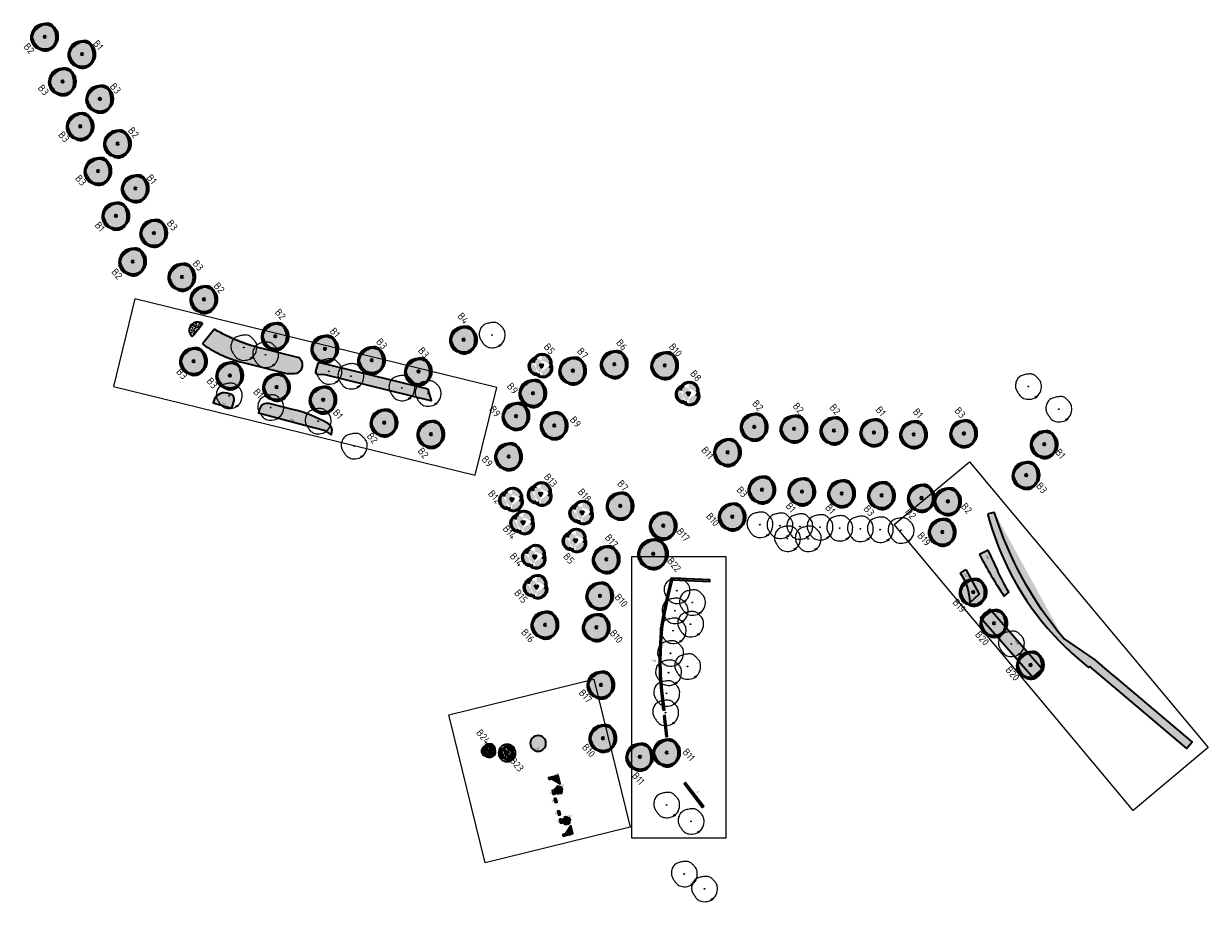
# Model space of a CAD drawing. Header units: metres. Extents: x 196682 to 197736, y 355562 to 356229.
# Tile 1 of 9: x 196844 to 197260, y 355562 to 355870. Entities that reach past the tile are written whole.
import ezdxf

# ---------------------------------------------------------------- set-up
doc = ezdxf.new("R2010")
doc.units = ezdxf.units.M
doc.layers.get('0').update_dxf_attribs({"lineweight": 25})
doc.layers.get('Defpoints').update_dxf_attribs({"lineweight": 18})
for name, color, linetype, lineweight in [('B-WE-GR-BOOM-S', 90, 'Continuous', 25), ('N-WE-GR-BEPLANTINGSPLAN_VAK-G', 7, 'Continuous', 35), ('N-WE-GR-BEPLANTINGSPLAN_VAK-T25', 7, 'Continuous', 25), ('N-WE-GR-BOOM-ENKELSTAMMIG_CELTIS JULIANAE-S', 90, 'Continuous', 50), ('N-WE-GR-BOOM-ENKELSTAMMIG_CELTUS OCCIDENTALIS-S', 90, 'Continuous', 50), ('N-WE-GR-BOOM-ENKELSTAMMIG_GYMNOCLADUS DIOICA-S', 90, 'Continuous', 50), ('N-WE-GR-BOOM-ENKELSTAMMIG_LIQUIDAMBAR STYRACIFLUA-S', 90, 'Continuous', 50), ('N-WE-GR-BOOM-ENKELSTAMMIG_LIRIODENDRON TULIPIFERA-S', 90, 'Continuous', 50), ('N-WE-GR-BOOM-ENKELSTAMMIG_OSTRYA CARPINIFOLIA-S', 90, 'Continuous', 50), ('N-WE-GR-BOOM-ENKELSTAMMIG_PAULOWNIA TOMENTOSA-S', 90, 'Continuous', 50), ('N-WE-GR-BOOM-ENKELSTAMMIG_QUERCUS PHELLOS-S', 90, 'Continuous', 50), ('N-WE-GR-BOOM-ENKELSTAMMIG_TILIA CORDATA GREENSPIRE-S', 90, 'Continuous', 50), ('N-WE-GR-BOOM-ENKELSTAMMIG_TILIA CORDATA RANCHO-S', 90, 'Continuous', 50), ('N-WE-GR-BOOM-ENKELSTAMMIG_TILIA PLATYPHYLLOS OREBO-S', 90, 'Continuous', 50), ('N-WE-GR-BOOM-ENKELSTAMMIG_TILIA TOMENTOSA VARSAVIENSIS-S', 90, 'Continuous', 50), ('N-WE-GR-BOOM-ENKELSTAMMIG_ULMUS HOMESTEAD-S', 90, 'Continuous', 50), ('N-WE-GR-BOOM-ENKELSTAMMIG_ULMUS WILSONIANA ACCOLADE-S', 90, 'Continuous', 50), ('N-WE-GR-BOOM-MEERSTAMMIG_ACER MONSPESSULANUM-S', 90, 'Continuous', 50), ('N-WE-GR-BOOM-MEERSTAMMIG_CATALPA BIGNONIOIDES-S', 90, 'Continuous', 50), ('N-WE-GR-BOOM-MEERSTAMMIG_CERSIS SILIQUASTRUM-S', 90, 'Continuous', 50), ('N-WE-GR-BOOM-MEERSTAMMIG_CLADRASTIS KENTUKEA-S', 90, 'Continuous', 50), ('N-WE-GR-BOOM-MEERSTAMMIG_CORNUS CONTROVERSA-S', 90, 'Continuous', 50), ('N-WE-GR-BOOM-MEERSTAMMIG_HOVENIA DULCIS-S', 90, 'Continuous', 50), ('N-WE-GR-BOOM-MEERSTAMMIG_OSTRYA CARPINIFOLIA-S', 90, 'Continuous', 50), ('N-WE-GR-BOOM-MEERSTAMMIG_STYPHNOLOBIUM JAPONICUM-S', 90, 'Continuous', 50), ('N-WE-GR-BOOM-MEERSTAMMIG_ZELKOVA CARPINIFOLIA VERSCHAFFELTII-S', 90, 'Continuous', 50), ('N-WE-GR-BOOM-T50', 130, 'Continuous', 50), ('N-WE-GR-BOOM-TYPE_ENKELSTAMMIG-V', 74, 'Continuous', 18), ('N-WE-GR-BOOM_TYPE_MEERSTAMMIG-V', 74, 'Continuous', 18), ('N-WE-GR-HAAG-G', 90, 'GR-HAAG1', 35), ('N-WE-GR-SOLITAIRE-S', 90, 'Continuous', 35), ('N-WE-GR-SOLITAIRE-T35', 50, 'Continuous', 35)]:
    doc.layers.add(name, color=color, linetype=linetype, lineweight=lineweight)
for name, color, linetype, lineweight, true_color in [('N-WE-GR-GRAS_GAZON-V', 7, 'Continuous', 9, 0x90ab49), ('N-WE-GR-HAAG_HAAGSOORT_CARPINUS BETULUS-V', 7, 'Continuous', 18, 0x6e865f), ('N-WE-GR-HAAG_HAAGSOORT_ILEX MESERVEAE BLUE MAID-V', 7, 'Continuous', 18, 0x46af9f), ('N-WE-GR-HAAG_HAAGSOORT_OSMANTHUS X BURKWOODII-V', 7, 'Continuous', 18, 0xb7d7ad), ('N-WE-GR-PLANTSOORT_DIERVILLA SESSILIFOLIA DISE-V', 7, 'Continuous', 18, 0x9e763c), ("N-WE-GR-PLANTSOORT_HYDRANGEA QUERCIFOLIA SIKE'S DWARF-V", 7, 'Continuous', 18, 0xf8fed7), ('N-WE-GR-PLANTSOORT_HYPERICUM INODORUM REINGOLD-V', 7, 'Continuous', 18, 0xf9e377), ('N-WE-GR-PLANTSOORT_SPIRAEA NIPPONICA JUNE BRIDE-V', 7, 'Continuous', 18, 0xddf16f)]:
    doc.layers.add(name, color=color, linetype=linetype, lineweight=lineweight, true_color=true_color)
doc.styles.add('NLCS-ISO-ANNOTATIEF-T25', font='NLCS-ISO.ttf', dxfattribs={"height": 2.5})
doc.styles.add('NLCS-ISO-ANNOTATIEF-T35', font='NLCS-ISO.ttf', dxfattribs={"height": 3.5})
doc.styles.add('NLCS-ISO-ANNOTATIEF-T50', font='NLCS-ISO.ttf', dxfattribs={"height": 5})
doc.linetypes.add('GR-HAAG1', pattern='A,6,[176,NLCS.SHX,S=0.125,R=0,X=0,Y=0],-2', length=8)
pattern_1 = [(40, (196986.6435, 355740.2265), (-0.555183, 1.361717), [0.15, -1.6]), (40, (196986.6935, 355740.1765), (-0.555183, 1.361717), [0.15, -1.6]), (95, (196986.9435, 355740.1765), (-1.572732, 0.765842), [0.15, -0.8]), (95, (196987.0135, 355740.1765), (-1.572732, 0.765842), [0.15, -0.8]), (125, (196987.0435, 355740.4265), (-1.474644, 0.188218), [0.15, -1]), (125, (196987.0935, 355740.4765), (-1.474644, 0.188218), [0.15, -1]), (15, (196986.6435, 355740.4765), (0.320736, 1.121217), [0.15, -0.8]), (15, (196986.6435, 355740.5465), (0.320736, 1.121217), [0.15, -0.8]), (165, (196986.6435, 355740.4765), (-0.967784, -1.293597), [0.15, -0.8]), (165, (196986.6435, 355740.5465), (-0.967784, -1.293597), [0.15, -0.8]), (65, (196986.6435, 355740.2265), (-0.534868, 0.745933), [0.15, -1]), (65, (196986.6935, 355740.1765), (-0.534868, 0.745933), [0.15, -1]), (80, (196986.9435, 355740.1765), (-1.320928, 1.1468), [0.15, -0.8]), (80, (196986.9935, 355740.1765), (-1.320928, 1.1468), [0.15, -0.8]), (80, (196986.7435, 355740.4265), (-0.932713, 0.46909), [0.15, -0.8]), (80, (196986.7935, 355740.4265), (-0.932713, 0.46909), [0.15, -0.8])]

# ---------------------------------------------------------------- blocks, each defined once
blk = doc.blocks.new('*U8')
at = {"layer": 'N-WE-GR-BOOM-TYPE_ENKELSTAMMIG-V', "transparency": 33554559}
h = blk.add_hatch(color=0, dxfattribs=at)
h.dxf.hatch_style = 1
edge = h.paths.add_edge_path()
edge.add_arc((-0.18, 0.18), 4.77, 318.1568, 331.3481)
edge.add_arc((0.63, -0.26), 3.84, 331.3481, 350.2301)
edge.add_arc((-0.98, 0.02), 5.48, 350.229, 366.0235)
edge.add_arc((0.23, 0.15), 4.27, 6.0228, 48.9519)
edge.add_arc((-2.1, -0.12), 6.2, 34.1861, 38.2099)
edge.add_arc((1.05, 2.36), 2.2, 38.2096, 86.5861)
edge.add_arc((0.91, 0), 4.56, 86.5893, 101.6067)
edge.add_arc((0.08, -0.04), 4.5, 91.147, 95.7736)
edge.add_arc((0.19, -1.17), 5.64, 95.7746, 119.9477)
edge.add_arc((-1.03, 0.95), 3.19, 119.9467, 152.2848)
edge.add_arc((2.44, -0.87), 7.11, 152.2851, 172.4004)
edge.add_arc((-1.09, -0.4), 3.55, 172.3994, 201.0286)
edge.add_arc((1.46, 0.58), 6.29, 201.0242, 207.8214)
edge.add_arc((0.17, -0.1), 4.82, 207.8205, 215.5805)
edge.add_arc((-1.49, -1.29), 2.78, 215.5858, 243.3799)
edge.add_arc((0.64, 2.97), 7.54, 243.3841, 249.2145)
edge.add_arc((0.91, 0.17), 5.17, 235.2691, 247.0467)
edge.add_arc((0.16, -1.59), 3.26, 247.0472, 285.3698)
edge.add_arc((-0.04, -0.85), 4.03, 285.3687, 316.7627)
edge.add_arc((-0.25, -0.65), 4.32, 316.762, 327.1197)
at = {"flags": 128}
for points in [[(-4.1, -2.35, 0.033872), (-3.75, -2.91, 0.121873), (-2.74, -3.77, 0.073272), (-0.65, -4.46, 0.161673), (1.98, -4.07, 0.151541), (4.01, -2.1, 0.082575), (4.42, -0.91, 0.069026), (4.47, 0.59, 0.201256), (2.88, 3.49, 0.195443), (-0.37, 4.44, 0.105868), (-2.62, 3.72, 0.142046), (-3.86, 2.44, 0.087995), (-4.61, 0.07, 0.125572), (-4.4, -1.67, 0.029667)], [(-4.08, 1.54, 0.038352), (-4.45, 0.55, 0.156612), (-4.42, -0.7, 0.076349), (-3.23, -2.93, 0.132541), (-1.11, -4.59, 0.16879), (1.03, -4.73, 0.137845), (2.89, -3.61, 0.132933), (3.96, -1.62, 0.051703), (4.11, -0.38, 0.048444), (4.01, 0.96, 0.123789), (2.77, 3.72, 0.214274), (1.18, 4.55, 0.086515), (-0.38, 4.37, 0.079045), (-1.93, 3.64, 0.025569), (-3.15, 2.7, 0.047795), (-3.73, 2.11, 0.060046)]]:
    blk.add_lwpolyline(points, format="xyb", close=True, dxfattribs=at)
blk.add_circle((0, 0), 0.25)
blk = doc.blocks.new('*U12')
at = {"layer": 'N-WE-GR-BOOM_TYPE_MEERSTAMMIG-V', "transparency": 33554559}
h = blk.add_hatch(color=0, dxfattribs=at)
h.dxf.hatch_style = 1
edge = h.paths.add_edge_path()
edge.add_arc((0.21, 0.84), 3.14, 93.6404, 143.1024, ccw=False)
edge.add_arc((0.33, 0.87), 3.12, -7.8174, 95.7615, ccw=False)
edge.add_arc((0.56, -0.86), 3.14, -99.2806, 24.6665, ccw=False)
edge.add_arc((0.38, -0.8), 3.17, 228.8863, 264.1733, ccw=False)
edge.add_arc((-1.48, -0.27), 2.93, 136.0289, 265.4926, ccw=False)
edge.add_arc((-1.2, -0.12), 3.05, 111.0702, 141.6963, ccw=False)
for centre in [(-0.38, 0.22), (0.37, 0.2), (0.01, -0.42)]:
    blk.add_circle(centre, 0.1)
for centre, radius, start, end in [((-1.48, -0.27), 2.93, 92.7282, 288.1512), ((-1.2, -0.12), 3.05, 102.3301, 279.1685), ((0.21, 0.84), 3.14, 327.0453, 172.784), ((0.33, 0.87), 3.12, 334.4696, 176.9894), ((0.38, -0.8), 3.17, 213.411, 39.7899), ((0.56, -0.86), 3.14, 216.0904, 38.7576)]:
    blk.add_arc(centre, radius, start, end)
blk = doc.blocks.new('*U11')
at = {"layer": 'N-WE-GR-BOOM-TYPE_ENKELSTAMMIG-V', "transparency": 33554559}
h = blk.add_hatch(color=0, dxfattribs=at)
h.dxf.hatch_style = 1
edge = h.paths.add_edge_path()
edge.add_arc((-0.2, 0.21), 5.3, 318.1568, 331.3481)
edge.add_arc((0.7, -0.29), 4.27, 331.3481, 350.2301)
edge.add_arc((-1.09, 0.02), 6.09, 350.229, 366.0235)
edge.add_arc((0.25, 0.16), 4.74, 6.0228, 48.9519)
edge.add_arc((-2.33, -0.13), 6.89, 34.1861, 38.2099)
edge.add_arc((1.16, 2.62), 2.44, 38.2096, 86.5861)
edge.add_arc((1.01, 0), 5.07, 86.5893, 101.6067)
edge.add_arc((0.09, -0.04), 5, 91.147, 95.7736)
edge.add_arc((0.22, -1.3), 6.27, 95.7746, 119.9477)
edge.add_arc((-1.15, 1.06), 3.55, 119.9467, 152.2848)
edge.add_arc((2.71, -0.97), 7.9, 152.2851, 172.4004)
edge.add_arc((-1.21, -0.44), 3.94, 172.3994, 201.0286)
edge.add_arc((1.63, 0.65), 6.98, 201.0242, 207.8214)
edge.add_arc((0.18, -0.11), 5.35, 207.8205, 215.5805)
edge.add_arc((-1.66, -1.43), 3.09, 215.5858, 243.3799)
edge.add_arc((0.71, 3.3), 8.38, 243.3841, 249.2145)
edge.add_arc((1.01, 0.19), 5.74, 235.2691, 247.0467)
edge.add_arc((0.18, -1.77), 3.62, 247.0472, 285.3698)
edge.add_arc((-0.05, -0.95), 4.47, 285.3687, 316.7627)
edge.add_arc((-0.28, -0.72), 4.8, 316.762, 327.1197)
at = {"flags": 128}
for points in [[(-4.55, -2.61, 0.033872), (-4.17, -3.23, 0.121873), (-3.04, -4.19, 0.073272), (-0.72, -4.96, 0.161673), (2.2, -4.52, 0.151541), (4.45, -2.33, 0.082575), (4.91, -1.01, 0.069026), (4.97, 0.66, 0.201256), (3.2, 3.87, 0.195443), (-0.42, 4.94, 0.105868), (-2.92, 4.13, 0.142046), (-4.28, 2.71, 0.087995), (-5.12, 0.08, 0.125572), (-4.89, -1.86, 0.029667)], [(-4.54, 1.71, 0.038352), (-4.95, 0.61, 0.156612), (-4.91, -0.78, 0.076349), (-3.59, -3.26, 0.132541), (-1.23, -5.1, 0.16879), (1.14, -5.26, 0.137845), (3.21, -4.01, 0.132933), (4.4, -1.8, 0.051703), (4.57, -0.42, 0.048444), (4.45, 1.06, 0.123789), (3.08, 4.13, 0.214274), (1.31, 5.05, 0.086515), (-0.42, 4.86, 0.079045), (-2.14, 4.04, 0.025569), (-3.5, 3, 0.047795), (-4.14, 2.34, 0.060046)]]:
    blk.add_lwpolyline(points, format="xyb", close=True, dxfattribs=at)
blk.add_circle((0, 0), 0.25)
blk = doc.blocks.new('SGR-BOOM_09')
blk.add_lwpolyline([(-2.71, 3.84), (-3.39, 3.62), (-3.94, 3.22), (-4.37, 2.7), (-4.68, 2.07), (-4.9, 1.39), (-5.03, 0.69), (-5.08, 0), (-5.06, -0.63), (-4.98, -1.18), (-4.85, -1.66), (-4.68, -2.06), (-4.48, -2.41), (-4.25, -2.72), (-4.01, -2.98), (-3.76, -3.22), (-3.52, -3.45), (-3.28, -3.67), (-3.06, -3.89), (-2.83, -4.09), (-2.6, -4.28), (-2.36, -4.45), (-2.11, -4.6), (-1.85, -4.73), (-1.56, -4.82), (-1.25, -4.88), (-0.91, -4.92), (-0.55, -4.92), (-0.18, -4.9), (0.2, -4.86), (0.6, -4.79), (0.99, -4.71), (1.4, -4.61), (1.79, -4.49), (2.19, -4.36), (2.57, -4.21), (2.94, -4.03), (3.29, -3.83), (3.61, -3.59), (3.91, -3.32), (4.18, -3), (4.41, -2.65), (4.6, -2.26), (4.76, -1.85), (4.88, -1.42), (4.96, -0.99), (5.01, -0.55), (5.02, -0.13), (4.99, 0.27), (4.92, 0.64), (4.83, 0.98), (4.7, 1.31), (4.55, 1.62), (4.38, 1.91), (4.19, 2.2), (3.99, 2.48), (3.79, 2.76), (3.58, 3.04), (3.37, 3.33), (3.13, 3.61), (2.88, 3.87), (2.59, 4.13), (2.27, 4.36), (1.9, 4.56), (1.48, 4.74), (1, 4.87), (0.47, 4.96), (-0.12, 4.99), (-0.75, 4.94), (-1.44, 4.81), (-2.17, 4.58), (-2.94, 4.23), (-3.76, 3.76)])
blk.add_circle((0, 0), 0.15)
blk = doc.blocks.new('*U22')
at = {"layer": 'N-WE-GR-SOLITAIRE-S', "transparency": 33554559}
h = blk.add_hatch(color=0, dxfattribs=at)
h.dxf.hatch_style = 1
h.paths.add_polyline_path([(0, 1.41), (-0.22, 1.25), (-0.48, 1.32), (-0.83, 0.8), (-1.34, 0.43), (-1.25, 0.18), (-1.41, -0.05), (-1.02, -0.54), (-0.83, -1.14), (-0.55, -1.14), (-0.39, -1.35), (0.2, -1.14), (0.83, -1.14), (0.91, -0.88), (1.17, -0.79), (1.14, -0.16), (1.34, 0.43), (1.12, 0.59), (1.11, 0.87), (0.51, 1.04)])
at = {"flags": 128}
for points in [[(1.11, 0.87), (-0.48, 1.32), (-1.41, -0.05), (-0.39, -1.35), (1.17, -0.79)], [(0, 1.41), (-1.34, 0.43), (-0.83, -1.14), (0.83, -1.14), (1.34, 0.43)]]:
    blk.add_lwpolyline(points, close=True, dxfattribs=at)
blk.add_circle((0, 0), 0.0375)
blk = doc.blocks.new('*U20')
at = {"layer": 'N-WE-GR-BOOM_TYPE_MEERSTAMMIG-V', "transparency": 33554559}
h = blk.add_hatch(color=0, dxfattribs=at)
h.dxf.hatch_style = 1
edge = h.paths.add_edge_path()
edge.add_arc((0.12, 0.47), 1.74, 93.6404, 143.1024, ccw=False)
edge.add_arc((0.18, 0.48), 1.73, -7.8174, 95.7615, ccw=False)
edge.add_arc((0.31, -0.48), 1.74, -99.2806, 24.6665, ccw=False)
edge.add_arc((0.21, -0.45), 1.76, 228.8863, 264.1733, ccw=False)
edge.add_arc((-0.82, -0.15), 1.63, 136.0289, 265.4926, ccw=False)
edge.add_arc((-0.67, -0.07), 1.69, 111.0702, 141.6963, ccw=False)
for centre in [(-0.38, 0.22), (0.37, 0.2), (0.01, -0.42)]:
    blk.add_circle(centre, 0.1)
for centre, radius, start, end in [((-0.82, -0.15), 1.63, 92.7282, 288.1512), ((-0.67, -0.07), 1.69, 102.3301, 279.1685), ((0.12, 0.47), 1.74, 327.0453, 172.784), ((0.18, 0.48), 1.73, 334.4696, 176.9894), ((0.21, -0.45), 1.76, 213.411, 39.7899), ((0.31, -0.48), 1.74, 216.0904, 38.7576)]:
    blk.add_arc(centre, radius, start, end)
blk = doc.blocks.new('*U21')
at = {"layer": 'N-WE-GR-BOOM_TYPE_MEERSTAMMIG-V', "transparency": 33554559}
h = blk.add_hatch(color=0, dxfattribs=at)
h.dxf.hatch_style = 1
edge = h.paths.add_edge_path()
edge.add_arc((0.12, 0.47), 1.74, 93.6404, 143.1024, ccw=False)
edge.add_arc((0.18, 0.48), 1.73, -7.8174, 95.7615, ccw=False)
edge.add_arc((0.31, -0.48), 1.74, -99.2806, 24.6665, ccw=False)
edge.add_arc((0.21, -0.45), 1.76, 228.8863, 264.1733, ccw=False)
edge.add_arc((-0.82, -0.15), 1.63, 136.0289, 265.4926, ccw=False)
edge.add_arc((-0.67, -0.07), 1.69, 111.0702, 141.6963, ccw=False)
for centre in [(-0.38, 0.22), (0.37, 0.2), (0.01, -0.42)]:
    blk.add_circle(centre, 0.1)
for centre, radius, start, end in [((-0.82, -0.15), 1.63, 92.7282, 288.1512), ((-0.67, -0.07), 1.69, 102.3301, 279.1685), ((0.12, 0.47), 1.74, 327.0453, 172.784), ((0.18, 0.48), 1.73, 334.4696, 176.9894), ((0.21, -0.45), 1.76, 213.411, 39.7899), ((0.31, -0.48), 1.74, 216.0904, 38.7576)]:
    blk.add_arc(centre, radius, start, end)

msp = doc.modelspace()

# ---------------------------------------------------------------- hatches: boundary and pattern name
at = {"layer": 'N-WE-GR-GRAS_GAZON-V', "true_color": 0xffffff}
h = msp.add_hatch(dxfattribs=at)
h.set_pattern_fill('AGR-GRAS_RUIGGRAS-SO', scale=0.2, pattern_type=2)
h.set_pattern_definition(pattern_1)
edge = h.paths.add_edge_path()
edge.add_arc((196906.61, 355765.2), 0.3, 320.7721, 435.1717)
edge.add_arc((196904.18, 355756.02), 9.8, 75.1717, 82.5666)
edge.add_arc((196905.09, 355762.96), 2.8, 82.5666, 225.3479)
edge.add_arc((196903.33, 355761.18), 0.3, 225.3479, 320.7721)
edge.add_line((196903.56, 355760.99), (196906.85, 355765.01))
h = msp.add_hatch(dxfattribs=at)
h.set_pattern_fill('AGR-GRAS_RUIGGRAS-SO', scale=0.2, pattern_type=2)
h.set_pattern_definition(pattern_1)
edge = h.paths.add_edge_path()
edge.add_arc((196932.3, 355794.95), 44.8, 235.8252, 256.2131)
edge.add_line((196921.62, 355751.44), (196936.53, 355747.78))
edge.add_line((196936.53, 355747.78), (196939.12, 355747.71))
edge.add_arc((196939.2, 355750.51), 2.8, 268.3354, 346.2131)
edge.add_line((196941.92, 355749.84), (196942, 355750.15))
edge.add_arc((196939.28, 355750.82), 2.8, 346.2131, 436.2131)
edge.add_line((196939.95, 355753.53), (196927.41, 355756.61))
edge.add_arc((196941.76, 355815.08), 60.2, 239.6344, 256.2131, ccw=False)
edge.add_arc((196911.17, 355762.88), 0.3, 59.6344, 140.7721)
edge.add_line((196910.94, 355763.07), (196907.07, 355758.32))
edge.add_arc((196907.3, 355758.13), 0.3, 140.7721, 235.8252)
h = msp.add_hatch(dxfattribs=at)
h.set_pattern_fill('AGR-GRAS_RUIGGRAS-SO', scale=0.2, pattern_type=2)
h.set_pattern_definition(pattern_1)
edge = h.paths.add_edge_path()
edge.add_line((196986.05, 355742.22), (196948.2, 355751.51))
edge.add_arc((196948.01, 355750.73), 0.8, 76.2131, 166.2131)
edge.add_line((196947.23, 355750.92), (196946.63, 355748.46))
edge.add_arc((196947.41, 355748.27), 0.799, 166.2787, 268.401)
edge.add_line((196947.38, 355747.47), (196949.86, 355747.39))
edge.add_line((196949.86, 355747.39), (196986.87, 355738.31))
edge.add_arc((196989.21, 355747.83), 9.8, 256.2131, 258.3858)
edge.add_line((196987.23, 355738.23), (196986.05, 355742.22))
h = msp.add_hatch(dxfattribs=at)
h.set_pattern_fill('AGR-GRAS_RUIGGRAS-SO', scale=0.2, pattern_type=2)
h.set_pattern_definition([(40, (196745.2252, 356127.737), (-0.5551827, 1.3617166), [0.15, -1.6]), (40, (196745.2752, 356127.687), (-0.5551827, 1.3617166), [0.15, -1.6]), (95, (196745.5252, 356127.687), (-1.5727322, 0.7658416), [0.15, -0.8]), (95, (196745.5952, 356127.687), (-1.5727322, 0.7658416), [0.15, -0.8]), (125, (196745.6252, 356127.937), (-1.4746437, 0.188218), [0.15, -1]), (125, (196745.6752, 356127.987), (-1.4746437, 0.188218), [0.15, -1]), (15, (196745.2252, 356127.987), (0.3207365, 1.1212173), [0.15, -0.8]), (15, (196745.2252, 356128.057), (0.3207365, 1.1212173), [0.15, -0.8]), (165, (196745.2252, 356127.987), (-0.967784, -1.2935973), [0.15, -0.8]), (165, (196745.2252, 356128.057), (-0.967784, -1.2935973), [0.15, -0.8]), (65, (196745.2252, 356127.73705), (-0.534868, 0.7459331), [0.15, -1]), (65, (196745.2752, 356127.68705), (-0.534868, 0.7459331), [0.15, -1]), (80, (196745.5252, 356127.687), (-1.3209283, 1.1467992), [0.15, -0.8]), (80, (196745.5752, 356127.687), (-1.3209283, 1.1467992), [0.15, -0.8]), (80, (196745.3252, 356127.937), (-0.9327133, 0.4690905), [0.15, -0.8]), (80, (196745.3752, 356127.937), (-0.9327133, 0.4690905), [0.15, -0.8])])
edge = h.paths.add_edge_path()
edge.add_arc((197307.25, 355737.57), 128.45, 197.526, 220.0224, ccw=False)
edge.add_arc((197184.52, 355698.81), 0.25, 17.526, 107.472)
edge.add_line((197184.45, 355699.05), (197182.59, 355698.47))
edge.add_arc((197182.67, 355698.23), 0.25, 107.472, 195.9782)
edge.add_line((197182.43, 355698.16), (197183.03, 355696.04))
edge.add_arc((197278.93, 355723.5), 99.75, 195.9782, 224.3749)
edge.add_arc((197278.93, 355723.5), 99.75, 224.3749, 229.8254)
edge.add_line((197214.58, 355647.28), (197217.76, 355644.6))
edge.add_line((197217.76, 355644.6), (197218.05, 355644.94))
edge.add_line((197218.05, 355644.94), (197252.07, 355616.22))
edge.add_line((197252.07, 355616.22), (197253.44, 355617.84))
edge.add_line((197253.44, 355617.84), (197254.07, 355618.59))
edge.add_line((197254.07, 355618.59), (197227.7, 355640.84))
edge.add_line((197227.7, 355640.84), (197225.21, 355642.91))
edge.add_line((197225.21, 355642.91), (197220.01, 355647.29))
edge.add_line((197220.01, 355647.29), (197208.88, 355654.96))
at = {"layer": 'N-WE-GR-HAAG_HAAGSOORT_CARPINUS BETULUS-V'}
h = msp.add_hatch(color=256, dxfattribs=at)
h.dxf.hatch_style = 1
h.paths.add_polyline_path([(197068.45, 355629.68), (197069.05, 355629.74), (197068.31, 355636.54), (197067.87, 355641.84), (197067.83, 355642.32), (197067.73, 355646.85), (197067.78, 355650.39), (197068.06, 355655.44), (197068.45, 355659.37), (197069.2, 355663.96), (197070.48, 355670.01), (197071.76, 355675.34), (197084.89, 355674.79), (197084.91, 355675.39), (197071.3, 355675.96), (197069.89, 355670.15), (197068.61, 355664.07), (197067.86, 355659.44), (197067.46, 355655.49), (197067.18, 355650.41), (197067.13, 355646.85), (197067.24, 355642.29), (197067.28, 355641.79), (197067.71, 355636.48)])
h.paths.add_polyline_path([(197068.67, 355627.69), (197069.46, 355620.4), (197070.06, 355620.46), (197069.26, 355627.75)])
h = msp.add_hatch(color=256, dxfattribs=at)
h.dxf.hatch_style = 1
h.paths.add_polyline_path([(197082.73, 355595.97), (197082.17, 355595.55), (197075.85, 355603.88), (197076.41, 355604.3)])
at = {"layer": 'N-WE-GR-HAAG_HAAGSOORT_ILEX MESERVEAE BLUE MAID-V'}
h = msp.add_hatch(color=256, dxfattribs=at)
h.dxf.hatch_style = 1
h.paths.add_polyline_path([(197030.31, 355601.66), (197029.63, 355601.49), (197029.97, 355600.13), (197030.65, 355600.3)])
h = msp.add_hatch(color=256, dxfattribs=at)
h.dxf.hatch_style = 1
h.paths.add_polyline_path([(197031.03, 355598.8), (197030.35, 355598.62), (197030.69, 355597.27), (197031.37, 355597.44)])
h = msp.add_hatch(color=256, dxfattribs=at)
h.dxf.hatch_style = 1
h.paths.add_polyline_path([(197032.13, 355594.41), (197031.46, 355594.23), (197031.8, 355592.87), (197032.48, 355593.04)])
h = msp.add_hatch(color=256, dxfattribs=at)
h.dxf.hatch_style = 1
h.paths.add_polyline_path([(197032.85, 355591.54), (197032.18, 355591.37), (197032.52, 355590.01), (197033.2, 355590.18)])
at = {"layer": 'N-WE-GR-HAAG_HAAGSOORT_OSMANTHUS X BURKWOODII-V'}
h = msp.add_hatch(color=256, dxfattribs=at)
h.dxf.hatch_style = 1
edge = h.paths.add_edge_path()
edge.add_arc((197024.66, 355618.02), 2.75, 0, 180)
edge.add_arc((197024.66, 355618.02), 2.75, 180, 360)
h = msp.add_hatch(color=256, dxfattribs=at)
h.dxf.hatch_style = 1
h.paths.add_polyline_path([(197008.46, 355616.18, 0.198912), (197007.66, 355616.7, 0.198912), (197006.72, 355616.49, 0.198912), (197006.21, 355615.69, 0.198912), (197006.41, 355614.75, 0.198912), (197007.22, 355614.24, 0.198912), (197008.15, 355614.44, 0.198912), (197008.67, 355615.25, 0.198912)])
h = msp.add_hatch(color=256, dxfattribs=at)
h.dxf.hatch_style = 1
edge = h.paths.add_edge_path()
edge.add_arc((197013.78, 355614.63), 3, 0, 180)
edge.add_arc((197013.78, 355614.63), 3, 180, 360)
at = {"layer": 'N-WE-GR-PLANTSOORT_DIERVILLA SESSILIFOLIA DISE-V'}
h = msp.add_hatch(color=256, dxfattribs=at)
h.dxf.hatch_style = 1
edge = h.paths.add_edge_path()
edge.add_line((196916.71, 355740.54), (196915.46, 355740.85))
edge.add_arc((196914.55, 355737.15), 3.8, 76.2116, 164.6807)
edge.add_line((196910.89, 355738.16), (196910.71, 355737.5))
edge.add_line((196910.71, 355737.5), (196917.25, 355735.63))
edge.add_line((196917.25, 355735.63), (196918.01, 355738.29))
edge.add_arc((196916.28, 355738.79), 1.8, 343.9344, 436.2116)
h = msp.add_hatch(color=256, dxfattribs=at)
h.dxf.hatch_style = 1
edge = h.paths.add_edge_path()
edge.add_line((196938.57, 355735.17), (196930.32, 355737.2))
edge.add_arc((196929.65, 355734.48), 2.8, 76.2116, 164.3977)
edge.add_line((196926.95, 355735.23), (196926.59, 355733.94))
edge.add_line((196926.59, 355733.94), (196933.17, 355732.21))
edge.add_line((196933.17, 355732.21), (196942.79, 355729.65))
edge.add_line((196942.79, 355729.65), (196949.66, 355727.84))
edge.add_line((196949.66, 355727.84), (196952.11, 355726.24))
edge.add_line((196952.11, 355726.24), (196952.32, 355727.07))
edge.add_arc((196949.61, 355727.75), 2.8, 345.8407, 420.0324)
edge.add_arc((196927.23, 355688.94), 47.6, 60.0324, 76.2116)
at = {"layer": "N-WE-GR-PLANTSOORT_HYDRANGEA QUERCIFOLIA SIKE'S DWARF-V"}
h = msp.add_hatch(color=256, dxfattribs=at)
h.dxf.hatch_style = 1
h.paths.add_polyline_path([(197028.5, 355605.39), (197029.47, 355605.62), (197032.4, 355603.84), (197031.66, 355606.77), (197028.36, 355605.97)])
h = msp.add_hatch(color=256, dxfattribs=at)
h.dxf.hatch_style = 1
edge = h.paths.add_edge_path()
edge.add_arc((197031.91, 355601.65), 0.65, 0, 180)
edge.add_arc((197031.91, 355601.65), 0.65, 180, 360)
h = msp.add_hatch(color=256, dxfattribs=at)
h.dxf.hatch_style = 1
h.paths.add_polyline_path([(197033.5, 355585.42), (197036.79, 355586.46), (197036.11, 355589.17), (197034.32, 355586.24), (197033.35, 355586)])
h = msp.add_hatch(color=256, dxfattribs=at)
h.dxf.hatch_style = 1
edge = h.paths.add_edge_path()
edge.add_arc((197034.66, 355590.89), 0.65, 0, 180)
edge.add_arc((197034.66, 355590.89), 0.65, 180, 360)
at = {"layer": 'N-WE-GR-PLANTSOORT_HYPERICUM INODORUM REINGOLD-V'}
h = msp.add_hatch(color=256, dxfattribs=at)
h.dxf.hatch_style = 1
edge = h.paths.add_edge_path()
edge.add_line((197182.53, 355685.83), (197179.45, 355684.22))
edge.add_arc((197312.11, 355753.79), 149.8, 207.6716, 214.1568)
edge.add_line((197188.15, 355669.68), (197189.73, 355671.06))
edge.add_arc((197272.31, 355718.43), 95.2, 204.5805, 209.8399, ccw=False)
edge.add_line((197185.73, 355678.83), (197182.53, 355685.83))
h = msp.add_hatch(color=256, dxfattribs=at)
h.dxf.hatch_style = 1
edge = h.paths.add_edge_path()
edge.add_line((197174.68, 355678.97), (197179.41, 355670.34))
edge.add_line((197179.41, 355670.34), (197176.15, 355667.48))
edge.add_arc((197158.05, 355667.18), 18.1, 0.9636, 35.435)
edge.add_line((197172.8, 355677.67), (197174.68, 355678.97))
at = {"layer": 'N-WE-GR-PLANTSOORT_SPIRAEA NIPPONICA JUNE BRIDE-V'}
h = msp.add_hatch(color=256, dxfattribs=at)
h.dxf.hatch_style = 1
h.paths.add_polyline_path([(197183.07, 355665.11), (197179.77, 355662.22), (197198.23, 355641.2), (197201.5, 355644.06)])

# ---------------------------------------------------------------- linework, layer by layer
at = {"layer": 'Defpoints'}
for points in [[(196875.7, 355743.23), (197002.59, 355712.09), (197010.13, 355742.85), (196883.25, 355773.99)], [(197233.35, 355594.52), (197149.55, 355694.75), (197175.92, 355716.8), (197259.73, 355616.57)], [(197057.58, 355683.52), (197090.47, 355683.52), (197090.47, 355584.75), (197057.58, 355584.75)], [(196993.34, 355628), (197044.15, 355640.52), (197056.93, 355588.64), (197006.12, 355576.12)]]:
    msp.add_lwpolyline(points, close=True, dxfattribs=at)
at = {"layer": 'N-WE-GR-BEPLANTINGSPLAN_VAK-G'}
for points in [[(196906.85, 355765.01, 0.545216), (196906.69, 355765.49, 0.032277), (196905.45, 355765.73, 0.718449), (196903.12, 355760.96, 0.442221), (196903.56, 355760.99)], [(196907.13, 355757.89, 0.089195), (196921.62, 355751.44), (196936.53, 355747.78), (196939.12, 355747.71, 0.353518), (196941.92, 355749.84), (196942, 355750.15, 0.414214), (196939.95, 355753.53), (196927.41, 355756.61, -0.072465), (196911.32, 355763.14, 0.369602), (196910.94, 355763.07), (196907.07, 355758.32, 0.440287)], [(196986.05, 355742.22), (196948.2, 355751.51, 0.414214), (196947.23, 355750.92), (196946.63, 355748.46, 0.477631), (196947.38, 355747.47), (196949.86, 355747.39), (196986.87, 355738.31, 0.009481), (196987.23, 355738.23)], [(196916.71, 355740.54), (196915.46, 355740.85, 0.406409), (196910.89, 355738.16), (196910.71, 355737.5), (196917.25, 355735.63), (196918.01, 355738.29, 0.425903)], [(196938.57, 355735.17), (196930.32, 355737.2, 0.404971), (196926.95, 355735.23), (196926.59, 355733.94), (196933.17, 355732.21), (196942.79, 355729.65), (196949.66, 355727.84), (196952.11, 355726.24), (196952.32, 355727.07, 0.335526), (196951.01, 355730.18, 0.070713)], [(197208.88, 355654.96, -0.098475), (197184.76, 355698.89, 0.413938), (197184.45, 355699.05), (197182.59, 355698.47, 0.406598), (197182.43, 355698.16), (197183.03, 355696.04, 0.124542), (197207.63, 355653.74, 0.023787), (197214.58, 355647.28), (197217.76, 355644.6), (197218.05, 355644.94), (197252.07, 355616.22), (197253.44, 355617.84), (197254.07, 355618.59), (197227.7, 355640.84), (197225.21, 355642.91), (197220.01, 355647.29)], [(197182.53, 355685.83), (197179.45, 355684.22, 0.028305), (197188.15, 355669.68), (197189.73, 355671.06, -0.022952), (197185.73, 355678.83)], [(197174.68, 355678.97), (197179.41, 355670.34), (197176.15, 355667.48, 0.151554), (197172.8, 355677.67)], [(197032.56, 355601.65, 1), (197031.26, 355601.65, 1), (197032.56, 355601.65)], [(197035.31, 355590.89, 1), (197034.01, 355590.89, 1), (197035.31, 355590.89)]]:
    msp.add_lwpolyline(points, format="xyb", close=True, dxfattribs=at)
for points in [[(197183.07, 355665.11), (197179.77, 355662.22), (197198.23, 355641.2), (197201.5, 355644.06)], [(197031.66, 355606.77), (197028.36, 355605.97), (197028.5, 355605.39), (197029.47, 355605.62), (197032.4, 355603.84), (197031.66, 355606.77)], [(197036.11, 355589.17), (197034.32, 355586.24), (197033.35, 355586), (197033.5, 355585.42), (197036.79, 355586.46), (197036.11, 355589.17)]]:
    msp.add_lwpolyline(points, close=True, dxfattribs=at)
at = {"layer": 'N-WE-GR-HAAG-G', "ltscale": 0.1, "flags": 128}
for points in [[(197068.45, 355629.68), (197069.05, 355629.74), (197068.31, 355636.54), (197067.87, 355641.84), (197067.83, 355642.32), (197067.73, 355646.85), (197067.78, 355650.39), (197068.06, 355655.44), (197068.45, 355659.37), (197069.2, 355663.96), (197070.48, 355670.01), (197071.76, 355675.34), (197084.89, 355674.79), (197084.91, 355675.39), (197071.3, 355675.96), (197069.89, 355670.15), (197068.61, 355664.07), (197067.86, 355659.44), (197067.46, 355655.49), (197067.18, 355650.41), (197067.13, 355646.85), (197067.24, 355642.29), (197067.28, 355641.79), (197067.71, 355636.48)], [(197068.67, 355627.69), (197069.46, 355620.4), (197070.06, 355620.46), (197069.26, 355627.75)], [(197030.31, 355601.66), (197029.63, 355601.49), (197029.97, 355600.13), (197030.65, 355600.3)], [(197082.73, 355595.97), (197082.17, 355595.55), (197075.85, 355603.88), (197076.41, 355604.3)], [(197031.03, 355598.8), (197030.35, 355598.62), (197030.69, 355597.27), (197031.37, 355597.44)], [(197032.13, 355594.41), (197031.46, 355594.23), (197031.8, 355592.87), (197032.48, 355593.04)], [(197032.85, 355591.54), (197032.18, 355591.37), (197032.52, 355590.01), (197033.2, 355590.18)]]:
    msp.add_lwpolyline(points, close=True, dxfattribs=at)
for points in [[(197027.41, 355618.02, 1), (197021.91, 355618.02, 1), (197027.41, 355618.02)], [(197008.46, 355616.18, 0.198912), (197007.66, 355616.7, 0.198912), (197006.72, 355616.49, 0.198912), (197006.21, 355615.69, 0.198912), (197006.41, 355614.75, 0.198912), (197007.22, 355614.24, 0.198912), (197008.15, 355614.44, 0.198912), (197008.67, 355615.25, 0.198912), (197008.46, 355616.18, 0.198912)], [(197016.78, 355614.63, 1), (197010.78, 355614.63, 1), (197016.78, 355614.63)]]:
    msp.add_lwpolyline(points, format="xyb", close=True, dxfattribs=at)

# ---------------------------------------------------------------- block references
at = {"layer": 'B-WE-GR-BOOM-S', "xscale": 0.9000000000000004, "yscale": 0.9000000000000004, "zscale": 0.9000000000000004, "rotation": 177.2882798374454}
for p in [(197008.5, 355761.25), (196921.42, 355756.85), (196929.06, 355754.33), (196951.27, 355748.5), (196958.98, 355746.8), (196976.86, 355742.68), (197196.6, 355743.18), (196916.3, 355739.94), (196986.05, 355740.76), (196930.85, 355735.84), (197207.27, 355735.24), (196947.48, 355731.05), (196960.12, 355722.31), (197102.43, 355694.72), (197109.45, 355694.37), (197116.43, 355694.1), (197123.51, 355693.83), (197130.42, 355693.49), (197137.66, 355693.28), (197144.66, 355692.98), (197151.94, 355692.72), (197112.08, 355689.84), (197119.38, 355689.79), (197073.33, 355671.57), (197072.67, 355664.55), (197078.76, 355667.45), (197078.13, 355659.86), (197071.99, 355657.55), (197190.63, 355652.96, 24.45), (197071.08, 355649.6), (197070.38, 355642.83), (197077.08, 355644.98), (197069.74, 355635.56), (197069.37, 355628.77), (197069.73, 355596.41), (197078.28, 355590.67), (197075.92, 355572.21), (197082.99, 355566.97)]:
    msp.add_blockref('SGR-BOOM_09', p, dxfattribs=at)
at = {"layer": 'N-WE-GR-BOOM-ENKELSTAMMIG_CELTIS JULIANAE-S', "color": 122, "true_color": 0x1ac781}
for p in [(196864.71, 355859.78), (196883.43, 355812.66), (196876.59, 355803.03), (196949.89, 355756.41), (196932.96, 355742.99), (196949.27, 355738.53), (197142.43, 355727.05), (197156.41, 355726.39), (197202.21, 355722.92), (197117.19, 355706.33), (197131.17, 355705.67)]:
    msp.add_blockref('*U8', p, dxfattribs=at)
at = {"layer": 'N-WE-GR-BOOM-ENKELSTAMMIG_CELTUS OCCIDENTALIS-S', "color": 95, "true_color": 0x559a42, "rotation": 359.9041472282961}
for p in [(197036.84, 355748.73), (197053.47, 355701.32)]:
    msp.add_blockref('*U8', p, dxfattribs=at)
at = {"layer": 'N-WE-GR-BOOM-ENKELSTAMMIG_GYMNOCLADUS DIOICA-S', "color": 41, "true_color": 0xfcd892}
for p in [(197022.86, 355740.82), (197016.96, 355732.78), (197030.34, 355729.5), (197014.36, 355718.63)]:
    msp.add_blockref('*U8', p, dxfattribs=at)
at = {"layer": 'N-WE-GR-BOOM-ENKELSTAMMIG_LIQUIDAMBAR STYRACIFLUA-S', "color": 13, "true_color": 0xea5757}
msp.add_blockref('*U8', (196998.53, 355759.6), dxfattribs=at)
at = {"layer": 'N-WE-GR-BOOM-ENKELSTAMMIG_LIRIODENDRON TULIPIFERA-S', "color": 34, "true_color": 0xb2560a}
for p in [(197166.46, 355692.15), (197177.29, 355671.09)]:
    msp.add_blockref('*U8', p, dxfattribs=at)
at = {"layer": 'N-WE-GR-BOOM-ENKELSTAMMIG_OSTRYA CARPINIFOLIA-S', "color": 42, "true_color": 0xc79500}
msp.add_blockref('*U8', (197027.11, 355659.58), dxfattribs=at)
at = {"layer": 'N-WE-GR-BOOM-ENKELSTAMMIG_PAULOWNIA TOMENTOSA-S', "color": 203, "true_color": 0xba8fd1}
msp.add_blockref('*U8', (197051.44, 355750.99), dxfattribs=at)
at = {"layer": 'N-WE-GR-BOOM-ENKELSTAMMIG_QUERCUS PHELLOS-S', "color": 55, "true_color": 0xa5a553}
for p in [(197068.58, 355694.37), (197048.62, 355682.56), (197046.71, 355638.54)]:
    msp.add_blockref('*U8', p, dxfattribs=at)
at = {"layer": 'N-WE-GR-BOOM-ENKELSTAMMIG_TILIA CORDATA GREENSPIRE-S', "color": 53, "true_color": 0xd0da49}
for p in [(196851.62, 355865.86), (196877.19, 355828.37), (196882.51, 355787), (196907.47, 355773.76), (196932.48, 355760.81), (196970.68, 355730.49), (196987.09, 355726.46), (197100.48, 355729.03), (197114.46, 355728.37), (197128.45, 355727.71), (197159.13, 355704.09), (197168.37, 355702.91)]:
    msp.add_blockref('*U8', p, dxfattribs=at)
at = {"layer": 'N-WE-GR-BOOM-ENKELSTAMMIG_TILIA CORDATA RANCHO-S', "color": 60, "true_color": 0xc4e90c}
for p in [(197184.55, 355660.16), (197197.37, 355645.52)]:
    msp.add_blockref('*U8', p, dxfattribs=at)
at = {"layer": 'N-WE-GR-BOOM-ENKELSTAMMIG_TILIA PLATYPHYLLOS OREBO-S', "color": 98, "true_color": 0x004c01}
for p in [(197091.14, 355720.1), (197069.79, 355614.78), (197060.35, 355613.31)]:
    msp.add_blockref('*U8', p, dxfattribs=at)
at = {"layer": 'N-WE-GR-BOOM-ENKELSTAMMIG_TILIA TOMENTOSA VARSAVIENSIS-S', "color": 9, "true_color": 0xa8d7b4}
msp.add_blockref('*U11', (197065.02, 355684.48), dxfattribs=at)
at = {"layer": 'N-WE-GR-BOOM-ENKELSTAMMIG_ULMUS HOMESTEAD-S', "color": 95, "true_color": 0x428f48}
for p in [(196857.86, 355850.15), (196870.95, 355844.07), (196864.1, 355834.44), (196870.35, 355818.74), (196889.89, 355797), (196899.77, 355781.62), (196903.86, 355752.05), (196966.3, 355752.38), (196916.55, 355747.03), (196982.71, 355748.45), (197173.98, 355726.7), (197195.85, 355712.08), (197103.2, 355706.99), (197145.15, 355705)]:
    msp.add_blockref('*U8', p, dxfattribs=at)
at = {"layer": 'N-WE-GR-BOOM-ENKELSTAMMIG_ULMUS WILSONIANA ACCOLADE-S', "color": 106, "true_color": 0x08681e}
for p in [(197069.1, 355750.58), (197092.79, 355697.53), (197046.33, 355669.77), (197045.13, 355658.71), (197047.43, 355619.84)]:
    msp.add_blockref('*U8', p, dxfattribs=at)
at = {"layer": 'N-WE-GR-BOOM-MEERSTAMMIG_ACER MONSPESSULANUM-S', "color": 58, "true_color": 0x4c4c01}
for p in [(197025.85, 355750.49), (197037.76, 355689.18)]:
    msp.add_blockref('*U12', p, dxfattribs=at)
at = {"layer": 'N-WE-GR-BOOM-MEERSTAMMIG_CATALPA BIGNONIOIDES-S', "color": 72, "true_color": 0x68c417}
for p in [(197019.4, 355695.49), (197023.49, 355683.49)]:
    msp.add_blockref('*U12', p, dxfattribs=at)
at = {"layer": 'N-WE-GR-BOOM-MEERSTAMMIG_CERSIS SILIQUASTRUM-S', "color": 213, "true_color": 0xde3bf7}
msp.add_blockref('*U12', (197024.1, 355672.95), dxfattribs=at)
at = {"layer": 'N-WE-GR-BOOM-MEERSTAMMIG_CLADRASTIS KENTUKEA-S', "color": 86, "true_color": 0x208000}
msp.add_blockref('*U12', (197015.49, 355703.56), dxfattribs=at)
at = {"layer": 'N-WE-GR-BOOM-MEERSTAMMIG_CORNUS CONTROVERSA-S', "color": 120, "true_color": 0x30fdca}
msp.add_blockref('*U21', (197013.78, 355614.63), dxfattribs=at)
at = {"layer": 'N-WE-GR-BOOM-MEERSTAMMIG_HOVENIA DULCIS-S', "color": 11, "true_color": 0xfe8962}
msp.add_blockref('*U20', (197007.44, 355615.47), dxfattribs=at)
at = {"layer": 'N-WE-GR-BOOM-MEERSTAMMIG_OSTRYA CARPINIFOLIA-S', "color": 42, "true_color": 0xc79500}
msp.add_blockref('*U12', (197077.42, 355740.7), dxfattribs=at)
at = {"layer": 'N-WE-GR-BOOM-MEERSTAMMIG_STYPHNOLOBIUM JAPONICUM-S', "color": 99, "true_color": 0x1e501b}
msp.add_blockref('*U12', (197040.11, 355698.97), dxfattribs=at)
at = {"layer": 'N-WE-GR-BOOM-MEERSTAMMIG_ZELKOVA CARPINIFOLIA VERSCHAFFELTII-S', "color": 24, "true_color": 0xa52901}
msp.add_blockref('*U12', (197025.55, 355705.47), dxfattribs=at)
at = {"layer": 'N-WE-GR-SOLITAIRE-S', "color": 116, "true_color": 0x136734, "rotation": 359.9041472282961}
for p in [(197031.91, 355601.65), (197034.66, 355590.89)]:
    msp.add_blockref('*U22', p, dxfattribs=at)

# ---------------------------------------------------------------- texts
at = {"layer": 'N-WE-GR-BEPLANTINGSPLAN_VAK-T25', "style": 'NLCS-ISO-ANNOTATIEF-T25'}
for s, rotation, p in [('V189', 346.2107, (196913.34, 355737.17)), ('V190', 346.2107, (196937.5, 355731.45)), ('V196', 309.8994, (197181.61, 355683.72)), ('V157', 309.8994, (197173.93, 355677.35)), ('V158', 309.8994, (197191.82, 355653.76)), ('H15', 13.8369, (197007.09, 355614.27)), ('H17', 13.8369, (197023.88, 355615.75)), ('H16', 13.8369, (197012.1, 355612.11)), ('V192', 13.8369, (197030.6, 355606.73)), ('H18', 13.8369, (197028.79, 355600.23)), ('H19', 13.8369, (197029.5, 355597.43)), ('V194', 13.8369, (197031.94, 355599.75)), ('H20', 13.8369, (197030.61, 355593.06)), ('H21', 13.8369, (197031.34, 355590.2)), ('V195', 13.8369, (197033.53, 355592.08)), ('V193', 13.8369, (197035.38, 355585.41))]:
    msp.add_text(s, height=0.5, rotation=rotation, dxfattribs=at).set_placement(p)
for s, p in [('H22', (197064.8, 355646.82)), ('H23', (197080.06, 355600.56))]:
    msp.add_text(s, height=0.5, dxfattribs=at).set_placement(p)
at = {"layer": 'N-WE-GR-BOOM-T50', "style": 'NLCS-ISO-ANNOTATIEF-T50'}
for s, p in [('B2', (196844.01, 355862.31)), ('B1', (196868.38, 355863.38)), ('B3', (196849.02, 355847.78)), ('B3', (196874.3, 355848.36)), ('B3', (196856.16, 355831.34)), ('B2', (196880.61, 355832.84)), ('B1', (196887.14, 355816.32)), ('B3', (196862.14, 355816.11)), ('B1', (196868.94, 355799.66)), ('B3', (196894.22, 355800.34)), ('B2', (196874.81, 355783.28)), ('B3', (196903.27, 355786.25)), ('B2', (196910.67, 355778.39)), ('B2', (196932.14, 355769.1)), ('B4', (196996.19, 355767.77)), ('B1', (196951.43, 355762.51)), ('B3', (196967.67, 355758.8)), ('B6', (197051.85, 355758.44)), ('B3', (196982.36, 355755.7)), ('B5', (197026.44, 355757.03)), ('B7', (197038.13, 355755.45)), ('B10', (197070.35, 355757.03)), ('B3', (196897.55, 355748.25)), ('B8', (197077.8, 355747.63)), ('B3', (196908.17, 355744.98)), ('B9', (197013.53, 355743.19)), ('B1', (196924.52, 355741.18)), ('B1', (196952.46, 355733.94)), ('B9', (197007.37, 355735.09)), ('B2', (197099.59, 355737.11)), ('B2', (197113.81, 355736.22)), ('B2', (197126.68, 355735.76)), ('B1', (197142.84, 355734.95)), ('B1', (197155.91, 355734.23)), ('B3', (197170.54, 355734.64)), ('B9', (197035.63, 355731.43)), ('B2', (196964.41, 355725.68)), ('B11', (197081.7, 355720.77)), ('B2', (196982.23, 355720.44)), ('B9', (197004.65, 355717.57)), ('B1', (197205.84, 355720.03)), ('B13', (197026.52, 355711.38)), ('B7', (197052.24, 355709.05)), ('B3', (197199.15, 355708.22)), ('B12', (197006.91, 355705.52)), ('B18', (197038.41, 355706.12)), ('B3', (197094.05, 355706.8)), ('B1', (197111.26, 355701.18)), ('B1', (197125.17, 355700.62)), ('B3', (197138.61, 355700.24)), ('B2', (197172.82, 355701.06)), ('B10', (197083.39, 355697.57)), ('B2', (197153.22, 355699.16)), ('B14', (197012.06, 355693.21)), ('B17', (197073.02, 355692.25)), ('B17', (197047.89, 355690.08)), ('B19', (197157.49, 355690.77)), ('B14', (197014.53, 355683.57)), ('B5', (197033.29, 355683.5)), ('B22', (197069.72, 355681.9)), ('B15', (197016.09, 355670.69)), ('B10', (197051.3, 355669.22)), ('B19', (197169.83, 355667.38)), ('B16', (197018.53, 355656.87)), ('B10', (197049.57, 355656.59)), ('B20', (197177.76, 355656.08)), ('B20', (197188.41, 355643.71)), ('B17', (197038.72, 355635.65)), ('B24', (197002.76, 355621.64)), ('B10', (197039.86, 355616.57)), ('B11', (197075.1, 355614.87)), ('B23', (197014.52, 355611.84)), ('B11', (197057.41, 355606.56))]:
    msp.add_text(s, height=2.5, rotation=310.4144, dxfattribs=at).set_placement(p)
at = {"layer": 'N-WE-GR-SOLITAIRE-T35', "style": 'NLCS-ISO-ANNOTATIEF-T35'}
for p in [(197032.67, 355602.8), (197035.47, 355592.09)]:
    msp.add_text('S3', height=0.7, rotation=13.84, dxfattribs=at).set_placement(p)

doc.saveas('drawing.dxf')
